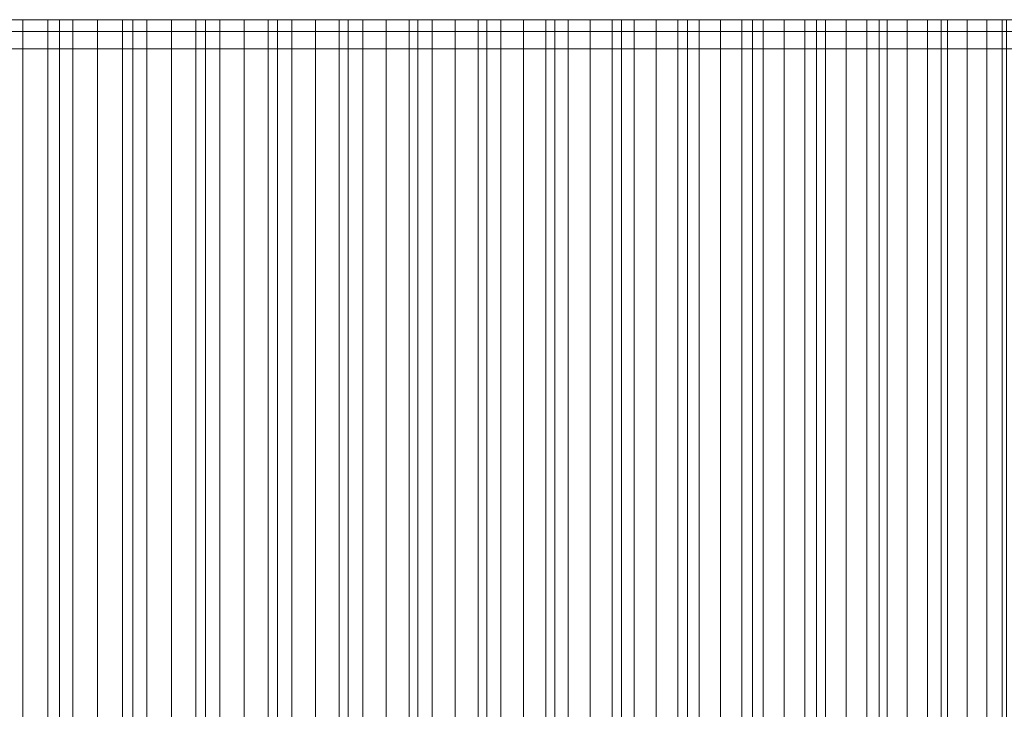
# Model space of a CAD drawing. Header units: centimetres. Extents: x -72 to 74, y -14 to 13.
# Tile 56 of 61: x 66.65 to 69.5, y 11.3 to 13.3. Entities that reach past the tile are written whole.
import ezdxf

# ---------------------------------------------------------------- set-up
doc = ezdxf.new("R2010")
doc.units = ezdxf.units.CM
doc.header["$LTSCALE"] = 2.54
doc.layers.add('Lucido design-1', color=7, linetype='Continuous')

# ---------------------------------------------------------------- blocks, each defined once
blk = doc.blocks.new('Gruppo-2-1')
at = {"color": 230, "linetype": 'Continuous', "lineweight": 9}
for points, invisible_edges in [([(29.3447, 13.3, -58.895), (29.3447, 13.3, -57.895), (73.3955, 13.3, -57.895), (29.3447, 13.3, -58.895)], 12), ([(74.3955, 13.3, -58.895), (29.3447, 13.3, -58.895), (73.3955, 13.3, -57.895), (74.3955, 13.3, -58.895)], 14), ([(65.9064, 13.3, 120.6768), (66.5439, 13.3, 121.5169), (66.9737, 13.3, 120.8789), (65.9064, 13.3, 120.6768)], 15), ([(65.9828, 13.3, 120.5634), (65.9064, 13.3, 120.6768), (66.9737, 13.3, 120.8789), (65.9828, 13.3, 120.5634)], 14), ([(66.0588, 13.3, 120.4497), (65.9828, 13.3, 120.5634), (66.9737, 13.3, 120.8789), (66.0588, 13.3, 120.4497)], 14), ([(66.1344, 13.3, 120.3357), (66.0588, 13.3, 120.4497), (66.9737, 13.3, 120.8789), (66.1344, 13.3, 120.3357)], 14), ([(66.2097, 13.3, 120.2216), (66.1344, 13.3, 120.3357), (66.9737, 13.3, 120.8789), (66.2097, 13.3, 120.2216)], 14), ([(66.2846, 13.3, 120.1072), (66.2097, 13.3, 120.2216), (66.9737, 13.3, 120.8789), (66.2846, 13.3, 120.1072)], 14), ([(66.3592, 13.3, 119.9925), (66.2846, 13.3, 120.1072), (66.9737, 13.3, 120.8789), (66.3592, 13.3, 119.9925)], 14), ([(66.3592, 13.3, 119.9925), (66.9737, 13.3, 120.8789), (67.3925, 13.3, 120.2337), (66.3592, 13.3, 119.9925)], 15), ([(66.4334, 13.3, 119.8777), (66.3592, 13.3, 119.9925), (67.3925, 13.3, 120.2337), (66.4334, 13.3, 119.8777)], 14), ([(66.5073, 13.3, 119.7626), (66.4334, 13.3, 119.8777), (67.3925, 13.3, 120.2337), (66.5073, 13.3, 119.7626)], 14), ([(66.5808, 13.3, 119.6472), (66.5073, 13.3, 119.7626), (67.3925, 13.3, 120.2337), (66.5808, 13.3, 119.6472)], 14), ([(66.5439, 13.3, 121.5169), (66.7602, 13.3, 121.1988), (66.9737, 13.3, 120.8789), (66.5439, 13.3, 121.5169)], 12), ([(66.6539, 13.3, 119.5317), (66.5808, 13.3, 119.6472), (67.3925, 13.3, 120.2337), (66.6539, 13.3, 119.5317)], 14), ([(66.6539, 13.3, 119.5317), (67.3925, 13.3, 120.2337), (67.5978, 13.3, 119.9084), (66.6539, 13.3, 119.5317)], 13), ([(66.7267, 13.3, 119.4159), (66.6539, 13.3, 119.5317), (67.5978, 13.3, 119.9084), (66.7267, 13.3, 119.4159)], 14), ([(66.7991, 13.3, 119.2999), (66.7267, 13.3, 119.4159), (67.5978, 13.3, 119.9084), (66.7991, 13.3, 119.2999)], 14), ([(66.8712, 13.3, 119.1837), (66.7991, 13.3, 119.2999), (67.5978, 13.3, 119.9084), (66.8712, 13.3, 119.1837)], 14), ([(66.9429, 13.3, 119.0672), (66.8712, 13.3, 119.1837), (67.5978, 13.3, 119.9084), (66.9429, 13.3, 119.0672)], 14), ([(66.9429, 13.3, 119.0672), (67.5978, 13.3, 119.9084), (68, 13.3, 119.2527), (66.9429, 13.3, 119.0672)], 15), ([(67.0142, 13.3, 118.9505), (66.9429, 13.3, 119.0672), (68, 13.3, 119.2527), (67.0142, 13.3, 118.9505)], 14), ([(66.9737, 13.3, 120.8789), (67.1845, 13.3, 120.5572), (67.3925, 13.3, 120.2337), (66.9737, 13.3, 120.8789)], 12), ([(67.0852, 13.3, 118.8336), (67.0142, 13.3, 118.9505), (68, 13.3, 119.2527), (67.0852, 13.3, 118.8336)], 14), ([(67.1558, 13.3, 118.7165), (67.0852, 13.3, 118.8336), (68, 13.3, 119.2527), (67.1558, 13.3, 118.7165)], 14), ([(67.2261, 13.3, 118.5992), (67.1558, 13.3, 118.7165), (68, 13.3, 119.2527), (67.2261, 13.3, 118.5992)], 14), ([(67.2261, 13.3, 118.5992), (68, 13.3, 119.2527), (68.1968, 13.3, 118.9222), (67.2261, 13.3, 118.5992)], 13), ([(67.296, 13.3, 118.4816), (67.2261, 13.3, 118.5992), (68.1968, 13.3, 118.9222), (67.296, 13.3, 118.4816)], 14), ([(67.3655, 13.3, 118.3638), (67.296, 13.3, 118.4816), (68.1968, 13.3, 118.9222), (67.3655, 13.3, 118.3638)], 14), ([(67.4346, 13.3, 118.2459), (67.3655, 13.3, 118.3638), (68.1968, 13.3, 118.9222), (67.4346, 13.3, 118.2459)], 14), ([(67.5034, 13.3, 118.1277), (67.4346, 13.3, 118.2459), (68.1968, 13.3, 118.9222), (67.5034, 13.3, 118.1277)], 14), ([(67.5034, 13.3, 118.1277), (68.1968, 13.3, 118.9222), (68.582, 13.3, 118.2564), (67.5034, 13.3, 118.1277)], 15), ([(67.5718, 13.3, 118.0092), (67.5034, 13.3, 118.1277), (68.582, 13.3, 118.2564), (67.5718, 13.3, 118.0092)], 14), ([(67.6399, 13.3, 117.8906), (67.5718, 13.3, 118.0092), (68.582, 13.3, 118.2564), (67.6399, 13.3, 117.8906)], 14), ([(67.5978, 13.3, 119.9084), (67.8003, 13.3, 119.5814), (68, 13.3, 119.2527), (67.5978, 13.3, 119.9084)], 12), ([(67.7076, 13.3, 117.7718), (67.6399, 13.3, 117.8906), (68.582, 13.3, 118.2564), (67.7076, 13.3, 117.7718)], 14), ([(67.7749, 13.3, 117.6527), (67.7076, 13.3, 117.7718), (68.582, 13.3, 118.2564), (67.7749, 13.3, 117.6527)], 14), ([(67.8418, 13.3, 117.5335), (67.7749, 13.3, 117.6527), (68.582, 13.3, 118.2564), (67.8418, 13.3, 117.5335)], 14), ([(67.9084, 13.3, 117.414), (67.8418, 13.3, 117.5335), (68.582, 13.3, 118.2564), (67.9084, 13.3, 117.414)], 14), ([(67.9084, 13.3, 117.414), (68.582, 13.3, 118.2564), (68.9558, 13.3, 117.584), (67.9084, 13.3, 117.414)], 15), ([(67.9746, 13.3, 117.2943), (67.9084, 13.3, 117.414), (68.9558, 13.3, 117.584), (67.9746, 13.3, 117.2943)], 14), ([(68.0404, 13.3, 117.1745), (67.9746, 13.3, 117.2943), (68.9558, 13.3, 117.584), (68.0404, 13.3, 117.1745)], 14), ([(68.1059, 13.3, 117.0544), (68.0404, 13.3, 117.1745), (68.9558, 13.3, 117.584), (68.1059, 13.3, 117.0544)], 14), ([(68.171, 13.3, 116.9341), (68.1059, 13.3, 117.0544), (68.9558, 13.3, 117.584), (68.171, 13.3, 116.9341)], 14), ([(68.171, 13.3, 116.9341), (68.9558, 13.3, 117.584), (69.1384, 13.3, 117.2455), (68.171, 13.3, 116.9341)], 13), ([(68.2357, 13.3, 116.8136), (68.171, 13.3, 116.9341), (69.1384, 13.3, 117.2455), (68.2357, 13.3, 116.8136)], 14), ([(68.1968, 13.3, 118.9222), (68.3908, 13.3, 118.5901), (68.582, 13.3, 118.2564), (68.1968, 13.3, 118.9222)], 12), ([(68.3, 13.3, 116.6929), (68.2357, 13.3, 116.8136), (69.1384, 13.3, 117.2455), (68.3, 13.3, 116.6929)], 14), ([(68.3639, 13.3, 116.5721), (68.3, 13.3, 116.6929), (69.1384, 13.3, 117.2455), (68.3639, 13.3, 116.5721)], 14), ([(68.4275, 13.3, 116.451), (68.3639, 13.3, 116.5721), (69.1384, 13.3, 117.2455), (68.4275, 13.3, 116.451)], 14), ([(68.4275, 13.3, 116.451), (69.1384, 13.3, 117.2455), (69.4948, 13.3, 116.5638), (68.4275, 13.3, 116.451)], 15), ([(68.4907, 13.3, 116.3297), (68.4275, 13.3, 116.451), (69.4948, 13.3, 116.5638), (68.4907, 13.3, 116.3297)], 14), ([(68.5536, 13.3, 116.2082), (68.4907, 13.3, 116.3297), (69.4948, 13.3, 116.5638), (68.5536, 13.3, 116.2082)], 14), ([(68.616, 13.3, 116.0866), (68.5536, 13.3, 116.2082), (69.4948, 13.3, 116.5638), (68.616, 13.3, 116.0866)], 14), ([(68.582, 13.3, 118.2564), (68.7703, 13.3, 117.921), (68.9558, 13.3, 117.584), (68.582, 13.3, 118.2564)], 12), ([(68.6781, 13.3, 115.9647), (68.616, 13.3, 116.0866), (69.4948, 13.3, 116.5638), (68.6781, 13.3, 115.9647)], 14), ([(68.7398, 13.3, 115.8426), (68.6781, 13.3, 115.9647), (69.4948, 13.3, 116.5638), (68.7398, 13.3, 115.8426)], 14), ([(68.8011, 13.3, 115.7204), (68.7398, 13.3, 115.8426), (69.4948, 13.3, 116.5638), (68.8011, 13.3, 115.7204)], 14), ([(68.8011, 13.3, 115.7204), (69.4948, 13.3, 116.5638), (69.8395, 13.3, 115.8761), (68.8011, 13.3, 115.7204)], 15), ([(68.862, 13.3, 115.598), (68.8011, 13.3, 115.7204), (69.8395, 13.3, 115.8761), (68.862, 13.3, 115.598)], 14), ([(68.9226, 13.3, 115.4753), (68.862, 13.3, 115.598), (69.8395, 13.3, 115.8761), (68.9226, 13.3, 115.4753)], 14), ([(68.9827, 13.3, 115.3525), (68.9226, 13.3, 115.4753), (69.8395, 13.3, 115.8761), (68.9827, 13.3, 115.3525)], 14), ([(69.0425, 13.3, 115.2295), (68.9827, 13.3, 115.3525), (69.8395, 13.3, 115.8761), (69.0425, 13.3, 115.2295)], 14), ([(69.1019, 13.3, 115.1063), (69.0425, 13.3, 115.2295), (69.8395, 13.3, 115.8761), (69.1019, 13.3, 115.1063)], 14), ([(69.1019, 13.3, 115.1063), (69.8395, 13.3, 115.8761), (70.1724, 13.3, 115.1826), (69.1019, 13.3, 115.1063)], 15), ([(69.1609, 13.3, 114.983), (69.1019, 13.3, 115.1063), (70.1724, 13.3, 115.1826), (69.1609, 13.3, 114.983)], 14), ([(69.1384, 13.3, 117.2455), (69.318, 13.3, 116.9054), (69.4948, 13.3, 116.5638), (69.1384, 13.3, 117.2455)], 12), ([(69.2196, 13.3, 114.8594), (69.1609, 13.3, 114.983), (70.1724, 13.3, 115.1826), (69.2196, 13.3, 114.8594)], 14), ([(69.2778, 13.3, 114.7357), (69.2196, 13.3, 114.8594), (70.1724, 13.3, 115.1826), (69.2778, 13.3, 114.7357)], 14), ([(69.3357, 13.3, 114.6118), (69.2778, 13.3, 114.7357), (70.1724, 13.3, 115.1826), (69.3357, 13.3, 114.6118)], 14), ([(69.3357, 13.3, 114.6118), (70.1724, 13.3, 115.1826), (70.3344, 13.3, 114.8338), (69.3357, 13.3, 114.6118)], 13), ([(69.3932, 13.3, 114.4877), (69.3357, 13.3, 114.6118), (70.3344, 13.3, 114.8338), (69.3932, 13.3, 114.4877)], 14), ([(69.4503, 13.3, 114.3634), (69.3932, 13.3, 114.4877), (70.3344, 13.3, 114.8338), (69.4503, 13.3, 114.3634)], 14), ([(69.507, 13.3, 114.239), (69.4503, 13.3, 114.3634), (70.3344, 13.3, 114.8338), (69.507, 13.3, 114.239)], 14), ([(69.4948, 13.3, 116.5638), (69.6686, 13.3, 116.2207), (69.8395, 13.3, 115.8761), (69.4948, 13.3, 116.5638)], 12), ([(-14.5734, 13.2658, 96.0359), (35.8883, 13.2658, 139.5837), (73.3955, 13.2658, 95.1085), (-14.5734, 13.2658, 96.0359)], 15), ([(-14.5734, 13.2658, -57.895), (-14.5734, 13.2658, 96.0359), (73.3955, 13.2658, 95.1085), (-14.5734, 13.2658, -57.895)], 14), ([(-14.5734, 13.2658, -57.895), (73.3955, 13.2658, 95.1085), (73.3955, 13.2658, -57.895), (-14.5734, 13.2658, -57.895)], 9), ([(35.8883, 13.2658, 139.5837), (59.2328, 13.2658, 128.4351), (73.3955, 13.2658, 95.1085), (35.8883, 13.2658, 139.5837)], 15), ([(59.2328, 13.2658, 128.4351), (65.2035, 13.2658, 121.6872), (70.4114, 13.2658, 112.0975), (59.2328, 13.2658, 128.4351)], 15), ([(59.2328, 13.2658, 128.4351), (70.4114, 13.2658, 112.0975), (73.3955, 13.2658, 95.1085), (59.2328, 13.2658, 128.4351)], 15), ([(65.2035, 13.2658, 121.6872), (66.4334, 13.2658, 119.8777), (67.9746, 13.2658, 117.2943), (65.2035, 13.2658, 121.6872)], 15), ([(65.2035, 13.2658, 121.6872), (67.9746, 13.2658, 117.2943), (70.4114, 13.2658, 112.0975), (65.2035, 13.2658, 121.6872)], 15), ([(66.4334, 13.2658, 119.8777), (66.5808, 13.2658, 119.6472), (66.6539, 13.2658, 119.5317), (66.4334, 13.2658, 119.8777)], 13), ([(66.4334, 13.2658, 119.8777), (66.6539, 13.2658, 119.5317), (66.7991, 13.2658, 119.2999), (66.4334, 13.2658, 119.8777)], 15), ([(66.4334, 13.2658, 119.8777), (66.7991, 13.2658, 119.2999), (67.1558, 13.2658, 118.7165), (66.4334, 13.2658, 119.8777)], 15), ([(66.4334, 13.2658, 119.8777), (67.1558, 13.2658, 118.7165), (67.9746, 13.2658, 117.2943), (66.4334, 13.2658, 119.8777)], 15), ([(66.6539, 13.2658, 119.5317), (66.7267, 13.2658, 119.4159), (66.7991, 13.2658, 119.2999), (66.6539, 13.2658, 119.5317)], 12), ([(66.7991, 13.2658, 119.2999), (66.8712, 13.2658, 119.1837), (67.0142, 13.2658, 118.9505), (66.7991, 13.2658, 119.2999)], 14), ([(66.7991, 13.2658, 119.2999), (67.0142, 13.2658, 118.9505), (67.1558, 13.2658, 118.7165), (66.7991, 13.2658, 119.2999)], 15), ([(66.8712, 13.2658, 119.1837), (66.9429, 13.2658, 119.0672), (67.0142, 13.2658, 118.9505), (66.8712, 13.2658, 119.1837)], 12), ([(67.0142, 13.2658, 118.9505), (67.0852, 13.2658, 118.8336), (67.1558, 13.2658, 118.7165), (67.0142, 13.2658, 118.9505)], 12), ([(67.1558, 13.2658, 118.7165), (67.2261, 13.2658, 118.5992), (67.296, 13.2658, 118.4816), (67.1558, 13.2658, 118.7165)], 12), ([(67.1558, 13.2658, 118.7165), (67.296, 13.2658, 118.4816), (67.4346, 13.2658, 118.2459), (67.1558, 13.2658, 118.7165)], 15), ([(67.1558, 13.2658, 118.7165), (67.4346, 13.2658, 118.2459), (67.5718, 13.2658, 118.0092), (67.1558, 13.2658, 118.7165)], 15), ([(67.1558, 13.2658, 118.7165), (67.5718, 13.2658, 118.0092), (67.9746, 13.2658, 117.2943), (67.1558, 13.2658, 118.7165)], 15), ([(67.296, 13.2658, 118.4816), (67.3655, 13.2658, 118.3638), (67.4346, 13.2658, 118.2459), (67.296, 13.2658, 118.4816)], 12), ([(67.4346, 13.2658, 118.2459), (67.5034, 13.2658, 118.1277), (67.5718, 13.2658, 118.0092), (67.4346, 13.2658, 118.2459)], 12), ([(67.5718, 13.2658, 118.0092), (67.6399, 13.2658, 117.8906), (67.7076, 13.2658, 117.7718), (67.5718, 13.2658, 118.0092)], 12), ([(67.5718, 13.2658, 118.0092), (67.7076, 13.2658, 117.7718), (67.8418, 13.2658, 117.5335), (67.5718, 13.2658, 118.0092)], 15), ([(67.5718, 13.2658, 118.0092), (67.8418, 13.2658, 117.5335), (67.9746, 13.2658, 117.2943), (67.5718, 13.2658, 118.0092)], 15), ([(67.7076, 13.2658, 117.7718), (67.7749, 13.2658, 117.6527), (67.8418, 13.2658, 117.5335), (67.7076, 13.2658, 117.7718)], 12), ([(67.8418, 13.2658, 117.5335), (67.9084, 13.2658, 117.414), (67.9746, 13.2658, 117.2943), (67.8418, 13.2658, 117.5335)], 12), ([(67.9746, 13.2658, 117.2943), (68.0404, 13.2658, 117.1745), (68.1059, 13.2658, 117.0544), (67.9746, 13.2658, 117.2943)], 12), ([(67.9746, 13.2658, 117.2943), (68.1059, 13.2658, 117.0544), (68.2357, 13.2658, 116.8136), (67.9746, 13.2658, 117.2943)], 15), ([(67.9746, 13.2658, 117.2943), (68.2357, 13.2658, 116.8136), (68.4907, 13.2658, 116.3297), (67.9746, 13.2658, 117.2943)], 15), ([(67.9746, 13.2658, 117.2943), (68.4907, 13.2658, 116.3297), (69.0425, 13.2658, 115.2295), (67.9746, 13.2658, 117.2943)], 15), ([(67.9746, 13.2658, 117.2943), (69.0425, 13.2658, 115.2295), (70.4114, 13.2658, 112.0975), (67.9746, 13.2658, 117.2943)], 15), ([(68.1059, 13.2658, 117.0544), (68.171, 13.2658, 116.9341), (68.2357, 13.2658, 116.8136), (68.1059, 13.2658, 117.0544)], 12), ([(68.2357, 13.2658, 116.8136), (68.3, 13.2658, 116.6929), (68.3639, 13.2658, 116.5721), (68.2357, 13.2658, 116.8136)], 12), ([(68.2357, 13.2658, 116.8136), (68.3639, 13.2658, 116.5721), (68.4907, 13.2658, 116.3297), (68.2357, 13.2658, 116.8136)], 15), ([(68.3639, 13.2658, 116.5721), (68.4275, 13.2658, 116.451), (68.4907, 13.2658, 116.3297), (68.3639, 13.2658, 116.5721)], 12), ([(68.4907, 13.2658, 116.3297), (68.5536, 13.2658, 116.2082), (68.616, 13.2658, 116.0866), (68.4907, 13.2658, 116.3297)], 12), ([(68.4907, 13.2658, 116.3297), (68.616, 13.2658, 116.0866), (68.6781, 13.2658, 115.9647), (68.4907, 13.2658, 116.3297)], 13), ([(68.4907, 13.2658, 116.3297), (68.6781, 13.2658, 115.9647), (68.8011, 13.2658, 115.7204), (68.4907, 13.2658, 116.3297)], 15), ([(68.4907, 13.2658, 116.3297), (68.8011, 13.2658, 115.7204), (69.0425, 13.2658, 115.2295), (68.4907, 13.2658, 116.3297)], 15), ([(68.6781, 13.2658, 115.9647), (68.7398, 13.2658, 115.8426), (68.8011, 13.2658, 115.7204), (68.6781, 13.2658, 115.9647)], 12), ([(68.8011, 13.2658, 115.7204), (68.862, 13.2658, 115.598), (68.9827, 13.2658, 115.3525), (68.8011, 13.2658, 115.7204)], 14), ([(68.8011, 13.2658, 115.7204), (68.9827, 13.2658, 115.3525), (69.0425, 13.2658, 115.2295), (68.8011, 13.2658, 115.7204)], 13), ([(68.862, 13.2658, 115.598), (68.9226, 13.2658, 115.4753), (68.9827, 13.2658, 115.3525), (68.862, 13.2658, 115.598)], 12), ([(69.0425, 13.2658, 115.2295), (69.1019, 13.2658, 115.1063), (69.1609, 13.2658, 114.983), (69.0425, 13.2658, 115.2295)], 12), ([(69.0425, 13.2658, 115.2295), (69.1609, 13.2658, 114.983), (69.2196, 13.2658, 114.8594), (69.0425, 13.2658, 115.2295)], 13), ([(69.0425, 13.2658, 115.2295), (69.2196, 13.2658, 114.8594), (69.4503, 13.2658, 114.3634), (69.0425, 13.2658, 115.2295)], 15), ([(69.0425, 13.2658, 115.2295), (69.4503, 13.2658, 114.3634), (69.8931, 13.2658, 113.363), (69.0425, 13.2658, 115.2295)], 15), ([(69.0425, 13.2658, 115.2295), (69.8931, 13.2658, 113.363), (70.4114, 13.2658, 112.0975), (69.0425, 13.2658, 115.2295)], 15), ([(69.2196, 13.2658, 114.8594), (69.2778, 13.2658, 114.7357), (69.3357, 13.2658, 114.6118), (69.2196, 13.2658, 114.8594)], 12), ([(69.2196, 13.2658, 114.8594), (69.3357, 13.2658, 114.6118), (69.4503, 13.2658, 114.3634), (69.2196, 13.2658, 114.8594)], 15), ([(69.3357, 13.2658, 114.6118), (69.3932, 13.2658, 114.4877), (69.4503, 13.2658, 114.3634), (69.3357, 13.2658, 114.6118)], 12), ([(69.4503, 13.2658, 114.3634), (69.507, 13.2658, 114.239), (69.6192, 13.2658, 113.9896), (69.4503, 13.2658, 114.3634)], 14), ([(69.4503, 13.2658, 114.3634), (69.6192, 13.2658, 113.9896), (69.8931, 13.2658, 113.363), (69.4503, 13.2658, 114.3634)], 15), ([(-14.5734, 13.2158, 96.0359), (35.8883, 13.2158, 139.5837), (73.3955, 13.2158, 95.1085), (-14.5734, 13.2158, 96.0359)], 15), ([(-14.5734, 13.2158, -57.895), (-14.5734, 13.2158, 96.0359), (73.3955, 13.2158, 95.1085), (-14.5734, 13.2158, -57.895)], 14), ([(-14.5734, 13.2158, -57.895), (73.3955, 13.2158, 95.1085), (73.3955, 13.2158, -57.895), (-14.5734, 13.2158, -57.895)], 9), ([(35.8883, 13.2158, 139.5837), (59.2328, 13.2158, 128.4351), (73.3955, 13.2158, 95.1085), (35.8883, 13.2158, 139.5837)], 15), ([(59.2328, 13.2158, 128.4351), (65.2035, 13.2158, 121.6872), (70.4114, 13.2158, 112.0975), (59.2328, 13.2158, 128.4351)], 15), ([(59.2328, 13.2158, 128.4351), (70.4114, 13.2158, 112.0975), (73.3955, 13.2158, 95.1085), (59.2328, 13.2158, 128.4351)], 15), ([(65.2035, 13.2158, 121.6872), (66.4334, 13.2158, 119.8777), (67.9746, 13.2158, 117.2943), (65.2035, 13.2158, 121.6872)], 15), ([(65.2035, 13.2158, 121.6872), (67.9746, 13.2158, 117.2943), (70.4114, 13.2158, 112.0975), (65.2035, 13.2158, 121.6872)], 15), ([(66.4334, 13.2158, 119.8777), (66.5808, 13.2158, 119.6472), (66.6539, 13.2158, 119.5317), (66.4334, 13.2158, 119.8777)], 13), ([(66.4334, 13.2158, 119.8777), (66.6539, 13.2158, 119.5317), (66.7991, 13.2158, 119.2999), (66.4334, 13.2158, 119.8777)], 15), ([(66.4334, 13.2158, 119.8777), (66.7991, 13.2158, 119.2999), (67.1558, 13.2158, 118.7165), (66.4334, 13.2158, 119.8777)], 15), ([(66.4334, 13.2158, 119.8777), (67.1558, 13.2158, 118.7165), (67.9746, 13.2158, 117.2943), (66.4334, 13.2158, 119.8777)], 15), ([(66.6539, 13.2158, 119.5317), (66.7267, 13.2158, 119.4159), (66.7991, 13.2158, 119.2999), (66.6539, 13.2158, 119.5317)], 12), ([(66.7991, 13.2158, 119.2999), (66.8712, 13.2158, 119.1837), (67.0142, 13.2158, 118.9505), (66.7991, 13.2158, 119.2999)], 14), ([(66.7991, 13.2158, 119.2999), (67.0142, 13.2158, 118.9505), (67.1558, 13.2158, 118.7165), (66.7991, 13.2158, 119.2999)], 15), ([(66.8712, 13.2158, 119.1837), (66.9429, 13.2158, 119.0672), (67.0142, 13.2158, 118.9505), (66.8712, 13.2158, 119.1837)], 12), ([(67.0142, 13.2158, 118.9505), (67.0852, 13.2158, 118.8336), (67.1558, 13.2158, 118.7165), (67.0142, 13.2158, 118.9505)], 12), ([(67.1558, 13.2158, 118.7165), (67.2261, 13.2158, 118.5992), (67.296, 13.2158, 118.4816), (67.1558, 13.2158, 118.7165)], 12), ([(67.1558, 13.2158, 118.7165), (67.296, 13.2158, 118.4816), (67.4346, 13.2158, 118.2459), (67.1558, 13.2158, 118.7165)], 15), ([(67.1558, 13.2158, 118.7165), (67.4346, 13.2158, 118.2459), (67.5718, 13.2158, 118.0092), (67.1558, 13.2158, 118.7165)], 15), ([(67.1558, 13.2158, 118.7165), (67.5718, 13.2158, 118.0092), (67.9746, 13.2158, 117.2943), (67.1558, 13.2158, 118.7165)], 15), ([(67.296, 13.2158, 118.4816), (67.3655, 13.2158, 118.3638), (67.4346, 13.2158, 118.2459), (67.296, 13.2158, 118.4816)], 12), ([(67.4346, 13.2158, 118.2459), (67.5034, 13.2158, 118.1277), (67.5718, 13.2158, 118.0092), (67.4346, 13.2158, 118.2459)], 12), ([(67.5718, 13.2158, 118.0092), (67.6399, 13.2158, 117.8906), (67.7076, 13.2158, 117.7718), (67.5718, 13.2158, 118.0092)], 12), ([(67.5718, 13.2158, 118.0092), (67.7076, 13.2158, 117.7718), (67.8418, 13.2158, 117.5335), (67.5718, 13.2158, 118.0092)], 15), ([(67.5718, 13.2158, 118.0092), (67.8418, 13.2158, 117.5335), (67.9746, 13.2158, 117.2943), (67.5718, 13.2158, 118.0092)], 15), ([(67.7076, 13.2158, 117.7718), (67.7749, 13.2158, 117.6527), (67.8418, 13.2158, 117.5335), (67.7076, 13.2158, 117.7718)], 12), ([(67.8418, 13.2158, 117.5335), (67.9084, 13.2158, 117.414), (67.9746, 13.2158, 117.2943), (67.8418, 13.2158, 117.5335)], 12), ([(67.9746, 13.2158, 117.2943), (68.0404, 13.2158, 117.1745), (68.1059, 13.2158, 117.0544), (67.9746, 13.2158, 117.2943)], 12), ([(67.9746, 13.2158, 117.2943), (68.1059, 13.2158, 117.0544), (68.2357, 13.2158, 116.8136), (67.9746, 13.2158, 117.2943)], 15), ([(67.9746, 13.2158, 117.2943), (68.2357, 13.2158, 116.8136), (68.4907, 13.2158, 116.3297), (67.9746, 13.2158, 117.2943)], 15), ([(67.9746, 13.2158, 117.2943), (68.4907, 13.2158, 116.3297), (69.0425, 13.2158, 115.2295), (67.9746, 13.2158, 117.2943)], 15), ([(67.9746, 13.2158, 117.2943), (69.0425, 13.2158, 115.2295), (70.4114, 13.2158, 112.0975), (67.9746, 13.2158, 117.2943)], 15), ([(68.1059, 13.2158, 117.0544), (68.171, 13.2158, 116.9341), (68.2357, 13.2158, 116.8136), (68.1059, 13.2158, 117.0544)], 12), ([(68.2357, 13.2158, 116.8136), (68.3, 13.2158, 116.6929), (68.3639, 13.2158, 116.5721), (68.2357, 13.2158, 116.8136)], 12), ([(68.2357, 13.2158, 116.8136), (68.3639, 13.2158, 116.5721), (68.4907, 13.2158, 116.3297), (68.2357, 13.2158, 116.8136)], 15), ([(68.3639, 13.2158, 116.5721), (68.4275, 13.2158, 116.451), (68.4907, 13.2158, 116.3297), (68.3639, 13.2158, 116.5721)], 12), ([(68.4907, 13.2158, 116.3297), (68.5536, 13.2158, 116.2082), (68.616, 13.2158, 116.0866), (68.4907, 13.2158, 116.3297)], 12), ([(68.4907, 13.2158, 116.3297), (68.616, 13.2158, 116.0866), (68.6781, 13.2158, 115.9647), (68.4907, 13.2158, 116.3297)], 13), ([(68.4907, 13.2158, 116.3297), (68.6781, 13.2158, 115.9647), (68.8011, 13.2158, 115.7204), (68.4907, 13.2158, 116.3297)], 15), ([(68.4907, 13.2158, 116.3297), (68.8011, 13.2158, 115.7204), (69.0425, 13.2158, 115.2295), (68.4907, 13.2158, 116.3297)], 15), ([(68.6781, 13.2158, 115.9647), (68.7398, 13.2158, 115.8426), (68.8011, 13.2158, 115.7204), (68.6781, 13.2158, 115.9647)], 12), ([(68.8011, 13.2158, 115.7204), (68.862, 13.2158, 115.598), (68.9827, 13.2158, 115.3525), (68.8011, 13.2158, 115.7204)], 14), ([(68.8011, 13.2158, 115.7204), (68.9827, 13.2158, 115.3525), (69.0425, 13.2158, 115.2295), (68.8011, 13.2158, 115.7204)], 13), ([(68.862, 13.2158, 115.598), (68.9226, 13.2158, 115.4753), (68.9827, 13.2158, 115.3525), (68.862, 13.2158, 115.598)], 12), ([(69.0425, 13.2158, 115.2295), (69.1019, 13.2158, 115.1063), (69.1609, 13.2158, 114.983), (69.0425, 13.2158, 115.2295)], 12), ([(69.0425, 13.2158, 115.2295), (69.1609, 13.2158, 114.983), (69.2196, 13.2158, 114.8594), (69.0425, 13.2158, 115.2295)], 13), ([(69.0425, 13.2158, 115.2295), (69.2196, 13.2158, 114.8594), (69.4503, 13.2158, 114.3634), (69.0425, 13.2158, 115.2295)], 15), ([(69.0425, 13.2158, 115.2295), (69.4503, 13.2158, 114.3634), (69.8931, 13.2158, 113.363), (69.0425, 13.2158, 115.2295)], 15), ([(69.0425, 13.2158, 115.2295), (69.8931, 13.2158, 113.363), (70.4114, 13.2158, 112.0975), (69.0425, 13.2158, 115.2295)], 15), ([(69.2196, 13.2158, 114.8594), (69.2778, 13.2158, 114.7357), (69.3357, 13.2158, 114.6118), (69.2196, 13.2158, 114.8594)], 12), ([(69.2196, 13.2158, 114.8594), (69.3357, 13.2158, 114.6118), (69.4503, 13.2158, 114.3634), (69.2196, 13.2158, 114.8594)], 15), ([(69.3357, 13.2158, 114.6118), (69.3932, 13.2158, 114.4877), (69.4503, 13.2158, 114.3634), (69.3357, 13.2158, 114.6118)], 12), ([(69.4503, 13.2158, 114.3634), (69.507, 13.2158, 114.239), (69.6192, 13.2158, 113.9896), (69.4503, 13.2158, 114.3634)], 14), ([(69.4503, 13.2158, 114.3634), (69.6192, 13.2158, 113.9896), (69.8931, 13.2158, 113.363), (69.4503, 13.2158, 114.3634)], 15)]:
    blk.add_3dface(points, dxfattribs=dict(at, invisible_edges=invisible_edges))
for points in [[(29.3447, 13.3, -58.895), (29.3447, 9.3, -58.895), (74.3955, 9.3, -58.895), (74.3955, 13.3, -58.895)], [(73.3955, 13.3, -57.895), (73.3955, 9.3, -57.895), (29.3447, 9.3, -57.895), (29.3447, 13.3, -57.895)], [(66.7602, 13.3, 121.1988), (66.7602, 9.3, 121.1988), (66.5439, 9.3, 121.5169), (66.5439, 13.3, 121.5169)], [(66.5808, 13.3, 119.6472), (66.5808, 9.3, 119.6472), (66.6539, 9.3, 119.5317), (66.6539, 13.3, 119.5317)], [(66.6539, 13.3, 119.5317), (66.6539, 9.3, 119.5317), (66.7267, 9.3, 119.4159), (66.7267, 13.3, 119.4159)], [(66.7267, 13.3, 119.4159), (66.7267, 9.3, 119.4159), (66.7991, 9.3, 119.2999), (66.7991, 13.3, 119.2999)], [(66.9737, 13.3, 120.8789), (66.9737, 9.3, 120.8789), (66.7602, 9.3, 121.1988), (66.7602, 13.3, 121.1988)], [(66.7991, 13.3, 119.2999), (66.7991, 9.3, 119.2999), (66.8712, 9.3, 119.1837), (66.8712, 13.3, 119.1837)], [(66.8712, 13.3, 119.1837), (66.8712, 9.3, 119.1837), (66.9429, 9.3, 119.0672), (66.9429, 13.3, 119.0672)], [(66.9429, 13.3, 119.0672), (66.9429, 9.3, 119.0672), (67.0142, 9.3, 118.9505), (67.0142, 13.3, 118.9505)], [(67.1845, 13.3, 120.5572), (67.1845, 9.3, 120.5572), (66.9737, 9.3, 120.8789), (66.9737, 13.3, 120.8789)], [(67.0142, 13.3, 118.9505), (67.0142, 9.3, 118.9505), (67.0852, 9.3, 118.8336), (67.0852, 13.3, 118.8336)], [(67.0852, 13.3, 118.8336), (67.0852, 9.3, 118.8336), (67.1558, 9.3, 118.7165), (67.1558, 13.3, 118.7165)], [(67.1558, 13.3, 118.7165), (67.1558, 9.3, 118.7165), (67.2261, 9.3, 118.5992), (67.2261, 13.3, 118.5992)], [(67.3925, 13.3, 120.2337), (67.3925, 9.3, 120.2337), (67.1845, 9.3, 120.5572), (67.1845, 13.3, 120.5572)], [(67.2261, 13.3, 118.5992), (67.2261, 9.3, 118.5992), (67.296, 9.3, 118.4816), (67.296, 13.3, 118.4816)], [(67.296, 13.3, 118.4816), (67.296, 9.3, 118.4816), (67.3655, 9.3, 118.3638), (67.3655, 13.3, 118.3638)], [(67.3655, 13.3, 118.3638), (67.3655, 9.3, 118.3638), (67.4346, 9.3, 118.2459), (67.4346, 13.3, 118.2459)], [(67.5978, 13.3, 119.9084), (67.5978, 9.3, 119.9084), (67.3925, 9.3, 120.2337), (67.3925, 13.3, 120.2337)], [(67.4346, 13.3, 118.2459), (67.4346, 9.3, 118.2459), (67.5034, 9.3, 118.1277), (67.5034, 13.3, 118.1277)], [(67.5034, 13.3, 118.1277), (67.5034, 9.3, 118.1277), (67.5718, 9.3, 118.0092), (67.5718, 13.3, 118.0092)], [(67.5718, 13.3, 118.0092), (67.5718, 9.3, 118.0092), (67.6399, 9.3, 117.8906), (67.6399, 13.3, 117.8906)], [(67.8003, 13.3, 119.5814), (67.8003, 9.3, 119.5814), (67.5978, 9.3, 119.9084), (67.5978, 13.3, 119.9084)], [(67.6399, 13.3, 117.8906), (67.6399, 9.3, 117.8906), (67.7076, 9.3, 117.7718), (67.7076, 13.3, 117.7718)], [(67.7076, 13.3, 117.7718), (67.7076, 9.3, 117.7718), (67.7749, 9.3, 117.6527), (67.7749, 13.3, 117.6527)], [(67.7749, 13.3, 117.6527), (67.7749, 9.3, 117.6527), (67.8418, 9.3, 117.5335), (67.8418, 13.3, 117.5335)], [(68, 13.3, 119.2527), (68, 9.3, 119.2527), (67.8003, 9.3, 119.5814), (67.8003, 13.3, 119.5814)], [(67.8418, 13.3, 117.5335), (67.8418, 9.3, 117.5335), (67.9084, 9.3, 117.414), (67.9084, 13.3, 117.414)], [(67.9084, 13.3, 117.414), (67.9084, 9.3, 117.414), (67.9746, 9.3, 117.2943), (67.9746, 13.3, 117.2943)], [(67.9746, 13.3, 117.2943), (67.9746, 9.3, 117.2943), (68.0404, 9.3, 117.1745), (68.0404, 13.3, 117.1745)], [(68.1968, 13.3, 118.9222), (68.1968, 9.3, 118.9222), (68, 9.3, 119.2527), (68, 13.3, 119.2527)], [(68.0404, 13.3, 117.1745), (68.0404, 9.3, 117.1745), (68.1059, 9.3, 117.0544), (68.1059, 13.3, 117.0544)], [(68.1059, 13.3, 117.0544), (68.1059, 9.3, 117.0544), (68.171, 9.3, 116.9341), (68.171, 13.3, 116.9341)], [(68.171, 13.3, 116.9341), (68.171, 9.3, 116.9341), (68.2357, 9.3, 116.8136), (68.2357, 13.3, 116.8136)], [(68.3908, 13.3, 118.5901), (68.3908, 9.3, 118.5901), (68.1968, 9.3, 118.9222), (68.1968, 13.3, 118.9222)], [(68.2357, 13.3, 116.8136), (68.2357, 9.3, 116.8136), (68.3, 9.3, 116.6929), (68.3, 13.3, 116.6929)], [(68.3, 13.3, 116.6929), (68.3, 9.3, 116.6929), (68.3639, 9.3, 116.5721), (68.3639, 13.3, 116.5721)], [(68.3639, 13.3, 116.5721), (68.3639, 9.3, 116.5721), (68.4275, 9.3, 116.451), (68.4275, 13.3, 116.451)], [(68.582, 13.3, 118.2564), (68.582, 9.3, 118.2564), (68.3908, 9.3, 118.5901), (68.3908, 13.3, 118.5901)], [(68.4275, 13.3, 116.451), (68.4275, 9.3, 116.451), (68.4907, 9.3, 116.3297), (68.4907, 13.3, 116.3297)], [(68.4907, 13.3, 116.3297), (68.4907, 9.3, 116.3297), (68.5536, 9.3, 116.2082), (68.5536, 13.3, 116.2082)], [(68.5536, 13.3, 116.2082), (68.5536, 9.3, 116.2082), (68.616, 9.3, 116.0866), (68.616, 13.3, 116.0866)], [(68.7703, 13.3, 117.921), (68.7703, 9.3, 117.921), (68.582, 9.3, 118.2564), (68.582, 13.3, 118.2564)], [(68.616, 13.3, 116.0866), (68.616, 9.3, 116.0866), (68.6781, 9.3, 115.9647), (68.6781, 13.3, 115.9647)], [(68.6781, 13.3, 115.9647), (68.6781, 9.3, 115.9647), (68.7398, 9.3, 115.8426), (68.7398, 13.3, 115.8426)], [(68.7398, 13.3, 115.8426), (68.7398, 9.3, 115.8426), (68.8011, 9.3, 115.7204), (68.8011, 13.3, 115.7204)], [(68.9558, 13.3, 117.584), (68.9558, 9.3, 117.584), (68.7703, 9.3, 117.921), (68.7703, 13.3, 117.921)], [(68.8011, 13.3, 115.7204), (68.8011, 9.3, 115.7204), (68.862, 9.3, 115.598), (68.862, 13.3, 115.598)], [(68.862, 13.3, 115.598), (68.862, 9.3, 115.598), (68.9226, 9.3, 115.4753), (68.9226, 13.3, 115.4753)], [(68.9226, 13.3, 115.4753), (68.9226, 9.3, 115.4753), (68.9827, 9.3, 115.3525), (68.9827, 13.3, 115.3525)], [(69.1384, 13.3, 117.2455), (69.1384, 9.3, 117.2455), (68.9558, 9.3, 117.584), (68.9558, 13.3, 117.584)], [(68.9827, 13.3, 115.3525), (68.9827, 9.3, 115.3525), (69.0425, 9.3, 115.2295), (69.0425, 13.3, 115.2295)], [(69.0425, 13.3, 115.2295), (69.0425, 9.3, 115.2295), (69.1019, 9.3, 115.1063), (69.1019, 13.3, 115.1063)], [(69.1019, 13.3, 115.1063), (69.1019, 9.3, 115.1063), (69.1609, 9.3, 114.983), (69.1609, 13.3, 114.983)], [(69.318, 13.3, 116.9054), (69.318, 9.3, 116.9054), (69.1384, 9.3, 117.2455), (69.1384, 13.3, 117.2455)], [(69.1609, 13.3, 114.983), (69.1609, 9.3, 114.983), (69.2196, 9.3, 114.8594), (69.2196, 13.3, 114.8594)], [(69.2196, 13.3, 114.8594), (69.2196, 9.3, 114.8594), (69.2778, 9.3, 114.7357), (69.2778, 13.3, 114.7357)], [(69.2778, 13.3, 114.7357), (69.2778, 9.3, 114.7357), (69.3357, 9.3, 114.6118), (69.3357, 13.3, 114.6118)], [(69.4948, 13.3, 116.5638), (69.4948, 9.3, 116.5638), (69.318, 9.3, 116.9054), (69.318, 13.3, 116.9054)], [(69.3357, 13.3, 114.6118), (69.3357, 9.3, 114.6118), (69.3932, 9.3, 114.4877), (69.3932, 13.3, 114.4877)], [(69.3932, 13.3, 114.4877), (69.3932, 9.3, 114.4877), (69.4503, 9.3, 114.3634), (69.4503, 13.3, 114.3634)], [(69.4503, 13.3, 114.3634), (69.4503, 9.3, 114.3634), (69.507, 9.3, 114.239), (69.507, 13.3, 114.239)], [(69.6686, 13.3, 116.2207), (69.6686, 9.3, 116.2207), (69.4948, 9.3, 116.5638), (69.4948, 13.3, 116.5638)], [(-14.5734, 13.2658, -57.895), (-14.5734, 13.2158, -57.895), (73.3955, 13.2158, -57.895), (73.3955, 13.2658, -57.895)], [(66.6539, 13.2658, 119.5317), (66.6539, 13.2158, 119.5317), (66.5808, 13.2158, 119.6472), (66.5808, 13.2658, 119.6472)], [(66.7267, 13.2658, 119.4159), (66.7267, 13.2158, 119.4159), (66.6539, 13.2158, 119.5317), (66.6539, 13.2658, 119.5317)], [(66.7991, 13.2658, 119.2999), (66.7991, 13.2158, 119.2999), (66.7267, 13.2158, 119.4159), (66.7267, 13.2658, 119.4159)], [(66.8712, 13.2658, 119.1837), (66.8712, 13.2158, 119.1837), (66.7991, 13.2158, 119.2999), (66.7991, 13.2658, 119.2999)], [(66.9429, 13.2658, 119.0672), (66.9429, 13.2158, 119.0672), (66.8712, 13.2158, 119.1837), (66.8712, 13.2658, 119.1837)], [(67.0142, 13.2658, 118.9505), (67.0142, 13.2158, 118.9505), (66.9429, 13.2158, 119.0672), (66.9429, 13.2658, 119.0672)], [(67.0852, 13.2658, 118.8336), (67.0852, 13.2158, 118.8336), (67.0142, 13.2158, 118.9505), (67.0142, 13.2658, 118.9505)], [(67.1558, 13.2658, 118.7165), (67.1558, 13.2158, 118.7165), (67.0852, 13.2158, 118.8336), (67.0852, 13.2658, 118.8336)], [(67.2261, 13.2658, 118.5992), (67.2261, 13.2158, 118.5992), (67.1558, 13.2158, 118.7165), (67.1558, 13.2658, 118.7165)], [(67.296, 13.2658, 118.4816), (67.296, 13.2158, 118.4816), (67.2261, 13.2158, 118.5992), (67.2261, 13.2658, 118.5992)], [(67.3655, 13.2658, 118.3638), (67.3655, 13.2158, 118.3638), (67.296, 13.2158, 118.4816), (67.296, 13.2658, 118.4816)], [(67.4346, 13.2658, 118.2459), (67.4346, 13.2158, 118.2459), (67.3655, 13.2158, 118.3638), (67.3655, 13.2658, 118.3638)], [(67.5034, 13.2658, 118.1277), (67.5034, 13.2158, 118.1277), (67.4346, 13.2158, 118.2459), (67.4346, 13.2658, 118.2459)], [(67.5718, 13.2658, 118.0092), (67.5718, 13.2158, 118.0092), (67.5034, 13.2158, 118.1277), (67.5034, 13.2658, 118.1277)], [(67.6399, 13.2658, 117.8906), (67.6399, 13.2158, 117.8906), (67.5718, 13.2158, 118.0092), (67.5718, 13.2658, 118.0092)], [(67.7076, 13.2658, 117.7718), (67.7076, 13.2158, 117.7718), (67.6399, 13.2158, 117.8906), (67.6399, 13.2658, 117.8906)], [(67.7749, 13.2658, 117.6527), (67.7749, 13.2158, 117.6527), (67.7076, 13.2158, 117.7718), (67.7076, 13.2658, 117.7718)], [(67.8418, 13.2658, 117.5335), (67.8418, 13.2158, 117.5335), (67.7749, 13.2158, 117.6527), (67.7749, 13.2658, 117.6527)], [(67.9084, 13.2658, 117.414), (67.9084, 13.2158, 117.414), (67.8418, 13.2158, 117.5335), (67.8418, 13.2658, 117.5335)], [(67.9746, 13.2658, 117.2943), (67.9746, 13.2158, 117.2943), (67.9084, 13.2158, 117.414), (67.9084, 13.2658, 117.414)], [(68.0404, 13.2658, 117.1745), (68.0404, 13.2158, 117.1745), (67.9746, 13.2158, 117.2943), (67.9746, 13.2658, 117.2943)], [(68.1059, 13.2658, 117.0544), (68.1059, 13.2158, 117.0544), (68.0404, 13.2158, 117.1745), (68.0404, 13.2658, 117.1745)], [(68.171, 13.2658, 116.9341), (68.171, 13.2158, 116.9341), (68.1059, 13.2158, 117.0544), (68.1059, 13.2658, 117.0544)], [(68.2357, 13.2658, 116.8136), (68.2357, 13.2158, 116.8136), (68.171, 13.2158, 116.9341), (68.171, 13.2658, 116.9341)], [(68.3, 13.2658, 116.6929), (68.3, 13.2158, 116.6929), (68.2357, 13.2158, 116.8136), (68.2357, 13.2658, 116.8136)], [(68.3639, 13.2658, 116.5721), (68.3639, 13.2158, 116.5721), (68.3, 13.2158, 116.6929), (68.3, 13.2658, 116.6929)], [(68.4275, 13.2658, 116.451), (68.4275, 13.2158, 116.451), (68.3639, 13.2158, 116.5721), (68.3639, 13.2658, 116.5721)], [(68.4907, 13.2658, 116.3297), (68.4907, 13.2158, 116.3297), (68.4275, 13.2158, 116.451), (68.4275, 13.2658, 116.451)], [(68.5536, 13.2658, 116.2082), (68.5536, 13.2158, 116.2082), (68.4907, 13.2158, 116.3297), (68.4907, 13.2658, 116.3297)], [(68.616, 13.2658, 116.0866), (68.616, 13.2158, 116.0866), (68.5536, 13.2158, 116.2082), (68.5536, 13.2658, 116.2082)], [(68.6781, 13.2658, 115.9647), (68.6781, 13.2158, 115.9647), (68.616, 13.2158, 116.0866), (68.616, 13.2658, 116.0866)], [(68.7398, 13.2658, 115.8426), (68.7398, 13.2158, 115.8426), (68.6781, 13.2158, 115.9647), (68.6781, 13.2658, 115.9647)], [(68.8011, 13.2658, 115.7204), (68.8011, 13.2158, 115.7204), (68.7398, 13.2158, 115.8426), (68.7398, 13.2658, 115.8426)], [(68.862, 13.2658, 115.598), (68.862, 13.2158, 115.598), (68.8011, 13.2158, 115.7204), (68.8011, 13.2658, 115.7204)], [(68.9226, 13.2658, 115.4753), (68.9226, 13.2158, 115.4753), (68.862, 13.2158, 115.598), (68.862, 13.2658, 115.598)], [(68.9827, 13.2658, 115.3525), (68.9827, 13.2158, 115.3525), (68.9226, 13.2158, 115.4753), (68.9226, 13.2658, 115.4753)], [(69.0425, 13.2658, 115.2295), (69.0425, 13.2158, 115.2295), (68.9827, 13.2158, 115.3525), (68.9827, 13.2658, 115.3525)], [(69.1019, 13.2658, 115.1063), (69.1019, 13.2158, 115.1063), (69.0425, 13.2158, 115.2295), (69.0425, 13.2658, 115.2295)], [(69.1609, 13.2658, 114.983), (69.1609, 13.2158, 114.983), (69.1019, 13.2158, 115.1063), (69.1019, 13.2658, 115.1063)], [(69.2196, 13.2658, 114.8594), (69.2196, 13.2158, 114.8594), (69.1609, 13.2158, 114.983), (69.1609, 13.2658, 114.983)], [(69.2778, 13.2658, 114.7357), (69.2778, 13.2158, 114.7357), (69.2196, 13.2158, 114.8594), (69.2196, 13.2658, 114.8594)], [(69.3357, 13.2658, 114.6118), (69.3357, 13.2158, 114.6118), (69.2778, 13.2158, 114.7357), (69.2778, 13.2658, 114.7357)], [(69.3932, 13.2658, 114.4877), (69.3932, 13.2158, 114.4877), (69.3357, 13.2158, 114.6118), (69.3357, 13.2658, 114.6118)], [(69.4503, 13.2658, 114.3634), (69.4503, 13.2158, 114.3634), (69.3932, 13.2158, 114.4877), (69.3932, 13.2658, 114.4877)], [(69.507, 13.2658, 114.239), (69.507, 13.2158, 114.239), (69.4503, 13.2158, 114.3634), (69.4503, 13.2658, 114.3634)]]:
    blk.add_3dface(points, dxfattribs=at)
blk = doc.blocks.new('Gruppo-3-1')
at = {"color": 230}
blk.add_blockref('Gruppo-2-1', (0, 0), dxfattribs=at)

msp = doc.modelspace()

# ---------------------------------------------------------------- block references
at = {"layer": 'Lucido design-1', "color": 230, "true_color": 0xff0066}
msp.add_blockref('Gruppo-3-1', (0, 0), dxfattribs=at)

doc.saveas('drawing.dxf')
